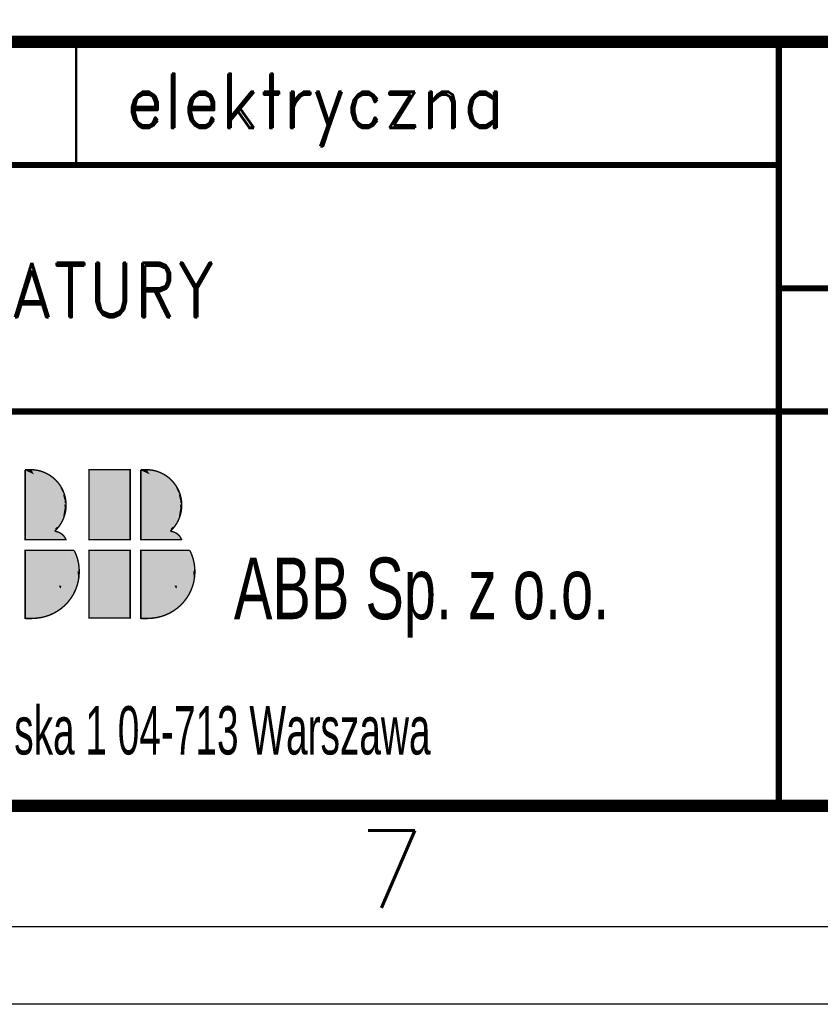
# Model space of a CAD drawing. Header units: millimetres. Extents: x 947 to 1808, y 151 to 525.
# Tile 23 of 27: x 1680 to 1713, y 151 to 191. Entities that reach past the tile are written whole.
import ezdxf
from ezdxf.enums import TextEntityAlignment as Align

# ---------------------------------------------------------------- set-up
doc = ezdxf.new("R2010")
doc.units = ezdxf.units.MM
doc.header["$LTSCALE"] = 15
doc.linetypes.add('AUSGEZOGEN', pattern=[0])
doc.linetypes.add('DOT2', pattern=[0.125, 0, -0.125])
doc.styles.add('ADESK1', font='romans', dxfattribs={"bigfont": 'bigfont'})
doc.styles.add('ROMAND', font='romand.shx')

# ---------------------------------------------------------------- blocks, each defined once
blk = doc.blocks.new('*U10')
at = {"color": 1, "linetype": 'AUSGEZOGEN'}
for points in [[(23.26, 21.61), (23.26, 13.68), (26.47, 20.73)], [(26.47, 20.73), (23.26, 13.68), (27.92, 17.73)], [(27.92, 17.73), (23.26, 13.68), (26.63, 14.66)], [(26.63, 14.66), (23.26, 13.68), (27.4, 14.36)], [(27.4, 14.36), (23.26, 13.68), (27.89, 13.68)]]:
    blk.add_solid(points, dxfattribs=at)
blk = doc.blocks.new('A3-grafiko')
at = {"color": 5, "linetype": 'Continuous'}
blk.add_lwpolyline([(0, 0), (410, 0), (410, 287), (0, 287)], close=True, dxfattribs=at)
at = {"const_width": 0.51}
blk.add_lwpolyline([(24, 5), (410, 5), (410, 36.601), (24, 36.601)], close=True, dxfattribs=at)
at = {"const_width": 0.255}
for points in [[(317.236, 36.601), (317.236, 5)], [(235.686, 31.504), (317.236, 31.504)], [(317.236, 26.407), (410, 26.407)], [(235.686, 21.31), (317.236, 21.31)], [(317.236, 21.31), (410, 21.31)]]:
    blk.add_lwpolyline(points, dxfattribs=at)
at = {"linetype": 'DOT2', "const_width": 0.102}
blk.add_lwpolyline([(288.184, 31.504), (288.184, 36.601)], dxfattribs=at)
at = {"color": 1, "const_width": 0.0616}
for points in [[(286.348, 18.896), (286.064, 18.896)], [(291.13, 18.896), (290.846, 18.896)], [(286.358, 12.745), (286.089, 12.745)], [(291.141, 12.745), (290.871, 12.745)]]:
    blk.add_lwpolyline(points, dxfattribs=at)
at = {"color": 1, "linetype": 'AUSGEZOGEN', "const_width": 0.0576}
for points in [[(286.073, 18.884), (286.073, 16.005), (287.787, 16.005)], [(290.855, 18.884), (290.855, 16.005), (292.569, 16.005)], [(286.074, 12.725), (286.074, 15.563), (288.099, 15.563)], [(290.856, 12.725), (290.856, 15.563), (292.881, 15.563)]]:
    blk.add_lwpolyline(points, dxfattribs=at)
for points in [[(287.291, 16.354, 0.672803), (286.345, 18.901, 0.742611)], [(292.073, 16.354, 0.672803), (291.127, 18.901, 0.742611)], [(287.761, 16.005, 0.288353), (287.291, 16.354, 0.288353)], [(292.543, 16.005, 0.288353), (292.073, 16.354, 0.288353)], [(286.358, 12.751, 0.563254), (288.099, 15.563, 0.675438)], [(291.14, 12.751, 0.563254), (292.881, 15.563, 0.675438)], [(286.074, 12.787, 0.002624), (286.093, 12.783, 0.685043)], [(290.856, 12.787, 0.002624), (290.876, 12.783, 0.685043)]]:
    blk.add_lwpolyline(points, format="xyb", dxfattribs=at)
for points in [[(288.71, 18.901), (290.416, 18.901), (290.416, 16.001), (288.71, 16.001)], [(288.71, 15.563), (290.416, 15.563), (290.416, 12.762), (288.71, 12.762)]]:
    blk.add_lwpolyline(points, close=True, dxfattribs=at)
at = {"color": 1}
for points in [[(286.07, 18.883), (286.549, 18.877), (286.896, 18.751)], [(286.083, 18.87), (286.341, 18.877), (286.442, 18.707)], [(286.12, 18.883), (287.142, 18.637), (287.161, 18.562)], [(286.139, 18.87), (286.884, 18.77), (287.136, 18.631)], [(288.708, 15.998), (288.708, 18.907), (290.394, 15.998), (290.408, 18.887)], [(290.852, 18.883), (291.331, 18.877), (291.678, 18.751)], [(290.865, 18.87), (291.123, 18.877), (291.224, 18.707)], [(290.903, 18.883), (291.924, 18.637), (291.943, 18.562)], [(290.922, 18.87), (291.666, 18.77), (291.918, 18.631)], [(287.256, 18.492), (287.47, 18.335), (287.703, 17.547)], [(292.038, 18.492), (292.252, 18.335), (292.486, 17.547)], [(287.703, 17.547), (287.703, 17.547), (287.508, 18.196), (287.666, 17.963)], [(287.508, 18.196), (287.666, 17.963), (287.71, 17.805)], [(292.486, 17.547), (292.486, 17.547), (292.29, 18.196), (292.448, 17.963)], [(292.29, 18.196), (292.448, 17.963), (292.492, 17.805)], [(287.64, 17.874), (287.716, 17.862), (287.716, 17.578)], [(287.71, 17.799), (287.741, 17.528), (287.703, 17.528)], [(287.71, 17.805), (287.71, 17.805), (287.71, 17.799), (287.741, 17.528)], [(292.423, 17.874), (292.498, 17.862), (292.498, 17.578)], [(292.492, 17.799), (292.523, 17.528), (292.486, 17.528)], [(292.492, 17.805), (292.492, 17.805), (292.492, 17.799), (292.523, 17.528)], [(287.735, 17.421), (287.312, 16.444), (287.546, 16.67)], [(287.729, 17.414), (287.558, 16.79), (287.615, 16.778)], [(287.615, 16.778), (287.615, 16.778), (287.729, 17.408), (287.647, 16.923)], [(287.722, 17.421), (287.647, 16.973), (287.71, 16.973)], [(287.729, 17.408), (287.647, 16.923), (287.729, 17.421), (287.659, 16.979)], [(287.685, 17.452), (287.773, 17.452), (287.729, 17.238)], [(292.517, 17.421), (292.095, 16.444), (292.328, 16.67)], [(292.511, 17.414), (292.341, 16.79), (292.397, 16.778)], [(292.397, 16.778), (292.397, 16.778), (292.511, 17.408), (292.429, 16.923)], [(292.505, 17.421), (292.429, 16.973), (292.492, 16.973)], [(292.511, 17.408), (292.429, 16.923), (292.511, 17.421), (292.441, 16.979)], [(292.467, 17.452), (292.555, 17.452), (292.511, 17.238)], [(287.306, 16.45), (287.432, 16.57), (287.357, 16.412)], [(292.088, 16.45), (292.214, 16.57), (292.139, 16.412)], [(288.079, 15.562), (286.054, 12.758), (286.58, 12.765)], [(286.082, 15.556), (288.086, 15.562), (286.061, 12.752)], [(288.086, 15.569), (286.573, 12.765), (286.801, 12.8)], [(286.801, 12.8), (286.801, 12.8), (288.086, 15.562), (286.787, 12.793)], [(288.086, 15.562), (286.787, 12.793), (286.96, 12.848)], [(286.96, 12.848), (286.96, 12.848), (288.086, 15.562), (287.464, 14.091)], [(288.086, 15.562), (287.464, 14.091), (288.196, 14.071)], [(288.072, 15.556), (288.19, 14.071), (288.293, 14.789)], [(288.079, 15.562), (288.293, 14.782), (288.231, 15.203)], [(288.708, 12.758), (288.708, 15.569), (290.394, 12.758), (290.408, 15.549)], [(292.861, 15.562), (290.837, 12.758), (291.362, 12.765)], [(290.864, 15.556), (292.868, 15.562), (290.844, 12.752)], [(292.868, 15.569), (291.355, 12.765), (291.583, 12.8)], [(292.868, 15.562), (291.569, 12.793), (291.742, 12.848)], [(291.583, 12.8), (291.583, 12.8), (292.868, 15.562), (291.569, 12.793)], [(291.742, 12.848), (291.742, 12.848), (292.868, 15.562), (292.246, 14.091)], [(292.868, 15.562), (292.246, 14.091), (292.979, 14.071)], [(292.854, 15.556), (292.972, 14.071), (293.075, 14.789)], [(292.861, 15.562), (293.075, 14.782), (293.013, 15.203)], [(288.176, 14.064), (288.238, 14.678), (288.279, 14.347)], [(288.245, 14.706), (288.328, 14.692), (288.259, 14.402)], [(292.958, 14.064), (293.02, 14.678), (293.062, 14.347)], [(293.027, 14.706), (293.11, 14.692), (293.041, 14.402)], [(287.471, 14.084), (287.174, 12.903), (286.932, 12.814)], [(287.478, 14.084), (287.436, 13.09), (287.153, 12.91)], [(287.471, 14.071), (287.74, 13.318), (287.43, 13.083)], [(287.457, 14.105), (287.575, 14.105), (287.54, 13.974)], [(287.982, 13.656), (287.982, 13.656), (287.457, 14.091), (287.989, 13.663)], [(287.457, 14.091), (287.989, 13.663), (287.727, 13.304)], [(287.464, 14.098), (288.196, 14.078), (287.982, 13.656)], [(292.253, 14.084), (291.956, 12.903), (291.714, 12.814)], [(292.26, 14.084), (292.219, 13.09), (291.935, 12.91)], [(292.253, 14.071), (292.523, 13.318), (292.212, 13.083)], [(292.239, 14.105), (292.357, 14.105), (292.322, 13.974)], [(292.764, 13.656), (292.764, 13.656), (292.239, 14.091), (292.771, 13.663)], [(292.239, 14.091), (292.771, 13.663), (292.509, 13.304)], [(292.246, 14.098), (292.979, 14.078), (292.764, 13.656)]]:
    blk.add_solid(points, dxfattribs=at)
at = {"color": 1, "linetype": 'Continuous', "xscale": 0.3641509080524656, "yscale": 0.3641509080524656, "zscale": 0.3641509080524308}
for p in [(277.594, 11.014), (282.376, 11.014)]:
    blk.add_blockref('*U10', p, dxfattribs=at)
for s, height, width, p in [('ABB Sp. z o.o.', 2.54845, 0.7, (294.705, 12.716)), ('ul. Żegańska 1 04-713 Warszawa', 2, 0.6, (278.931, 7.118))]:
    blk.add_text(s, height=height, dxfattribs=dict(width=width)).set_placement(p)
at = {"color": 5, "style": 'ADESK1'}
blk.add_text('7', height=3.201, dxfattribs=at).set_placement((301.219, 0.779), align=Align.CENTER)
at = {"color": 250, "style": 'ROMAND', "width": 0.9}
for tag, p, height in [('OPRACOWAŁ', (37.102, 33.56), 2), ('ZMIANA1', (109.377, 33.461), 2), ('ZMIANA2', (155.377, 33.461), 2), ('ZMIANA3', (201.377, 33.461), 2), ('BRANŻA', (290.245, 33.04), 2.243), ('RODZAJ_DOK', (249.47, 33.04), 2.243), ('NAZWA_ZAKŁADU', (375.799, 32.733), 2.243), ('DATA1', (83.569, 32.976), 2), ('OZN_DOK1', (326.144, 32.248), 2.243), ('SPRAWDZIŁ', (37.102, 29.56), 2), ('ZM1_WPROW', (104.855, 29.7), 2), ('ZM2_WPROW', (150.855, 29.7), 2), ('ZM3_WPROW', (196.855, 29.7), 2), ('DATA2', (83.569, 28.976), 2), ('DATA', (136.056, 29.294), 2), ('DATA', (182.056, 29.294), 2), ('DATA', (228.056, 29.294), 2), ('OZN_DOK2', (326.144, 28.407), 2.243), ('NAZWA_OBIEKTU', (375.799, 28.314), 2.243), ('ZATWIERDZIŁ', (37.102, 25.56), 2), ('ZM1_ZATW', (104.855, 25.7), 2), ('ZM2_ZATW', (150.855, 25.7), 2), ('ZM3_ZATW', (196.855, 25.7), 2), ('DATA', (136.056, 25.294), 2), ('DATA', (182.056, 25.294), 2), ('DATA', (228.056, 25.294), 2), ('DATA3', (83.569, 24.976), 2), ('NAZWA_PRAC', (337.117, 22.562), 2.243), ('OPIS_ZM_1', (98.413, 19.262), 1.5), ('OPIS_ZM_2', (144.413, 19.262), 1.5), ('OPIS_ZM_3', (190.413, 19.262), 1.5), ('OPIS_ZM_1', (98.413, 16.762), 1.5), ('OPIS_ZM_2', (144.413, 16.762), 1.5), ('OPIS_ZM_3', (190.413, 16.762), 1.5), ('144', (401.641, 15.998), 2.243), ('1', (392.026, 15.36), 2.243), ('1:1', (368.283, 15.073), 2.243), ('OPIS_ZM_1', (98.413, 14.262), 1.5), ('OPIS_ZM_2', (144.413, 14.262), 1.5), ('OPIS_ZM_3', (190.413, 14.262), 1.5), ('00', (381.556, 12.667), 2.243), ('A3', (368.283, 6.918), 2.243), ('APLIKACJA', (392.026, 7.205), 2)]:
    blk.add_attdef(tag, p, '', height=height, dxfattribs=at)
at = {"color": 1, "style": 'ROMAND'}
for tag, p, height, width in [('TYTUL_1', (249.411, 28.343), 2.243, 0.9), ('TYTUL_2', (249.411, 25.217), 2.243, 0.9), ('TYTUL_3', (249.411, 22.185), 2.243, 0.9), ('PLIK', (37.723, 6.22), 1.8, 0.8)]:
    blk.add_attdef(tag, p, '', height=height, dxfattribs=dict(at, width=width))
blk.add_attdef('NUMER_RYS', text='', height=2.345, dxfattribs=at).set_placement((403.569, 22.948), align=Align.RIGHT)
at = {"color": 250, "style": 'ROMAND', "width": 0.9, "flags": 2}
for tag, p in [('ZAMAWIAJĄCY', (36.801, 20.951)), ('NR_UMOWY', (36.801, 15.674)), ('NAZWA_PROJEKTU', (36.801, 10.726))]:
    blk.add_attdef(tag, p, '', height=2.243, dxfattribs=at)
at = {"color": 1, "style": 'ROMAND', "width": 0.9}
blk.add_attdef('NR_DOK', text='', height=2.548, dxfattribs=at).set_placement((341.162, 12.857), align=Align.CENTER)

msp = doc.modelspace()

# ---------------------------------------------------------------- linework, layer by layer
at = {"layer": 'Defpoints'}
msp.add_lwpolyline([(1598.428, 447.504), (1808.428, 447.504), (1808.428, 150.504), (1598.428, 150.504)], close=True, dxfattribs=at)

# ---------------------------------------------------------------- block references
ref = msp.add_blockref('A3-grafiko', (1394.26, 153.721))
ref.add_attrib('TYTUL_2', 'LEGENDA OZNACZEŃ APARATURY', (1643.671, 178.937), dxfattribs={"color": 1, "height": 2.24264, "style": 'ROMAND', "width": 0.9})
ref.add_attrib('BRANŻA', 'elektryczna', (1684.505, 186.76), dxfattribs={"color": 250, "height": 2.24264, "style": 'ROMAND', "width": 0.9})

doc.saveas('drawing.dxf')
